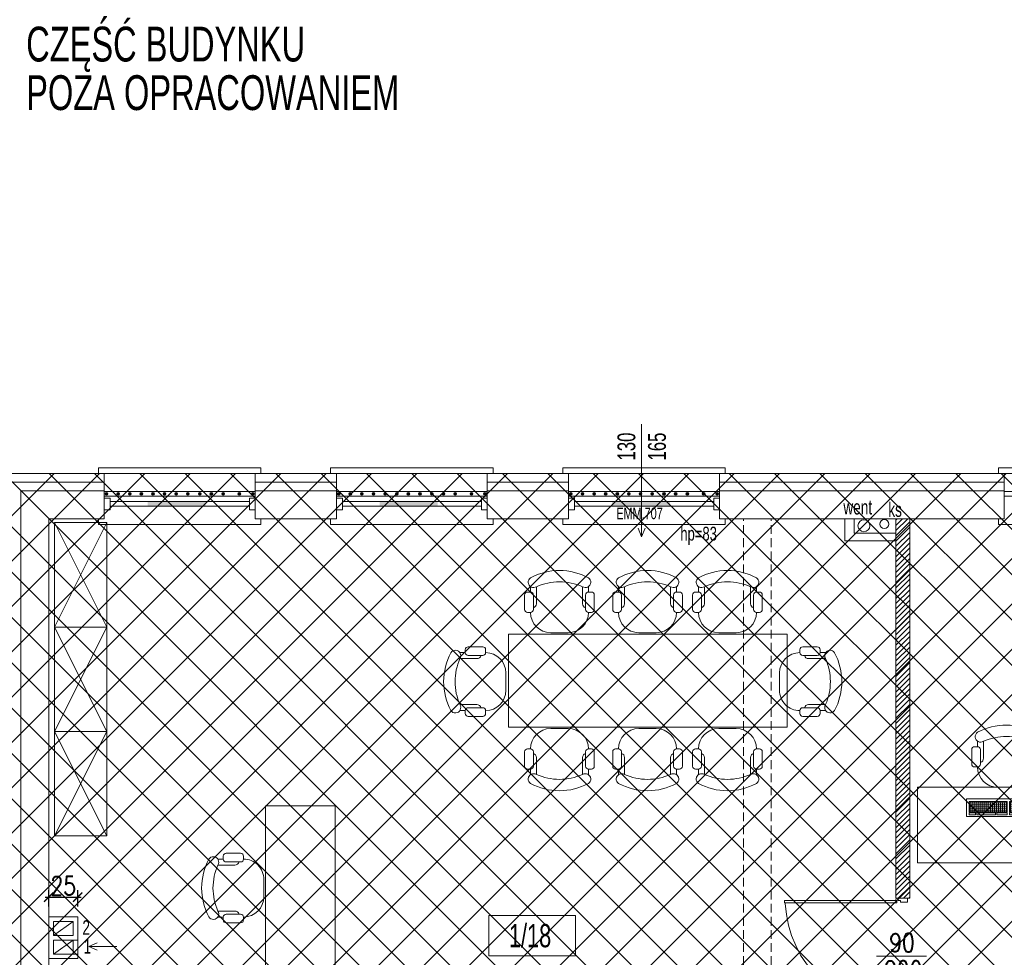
# Model space of a CAD drawing. Header units: millimetres. Extents: x 6354466 to 6508314, y -1889048 to -1342748.
# Tile 102 of 134: x 6413425 to 6421908, y -1650892 to -1642814. Entities that reach past the tile are written whole.
import ezdxf
from ezdxf.enums import TextEntityAlignment as Align

# ---------------------------------------------------------------- set-up
doc = ezdxf.new("R2010")
doc.units = ezdxf.units.MM
doc.header["$PDMODE"] = 3
doc.header["$PDSIZE"] = 10
doc.linetypes.add('HIDDEN', pattern=[0.375, 0.25, -0.125])
for name, color, linetype, lineweight in [('kominy', 162, 'Continuous', 13), ('L-1', 10, 'Continuous', 30), ('L-2', 167, 'Continuous', 13), ('L-3', 10, 'Continuous', 18), ('L-4', 92, 'Continuous', 20), ('L-5', 152, 'Continuous', 9), ('L-6', 6, 'Continuous', 5), ('L-DIM', 252, 'Continuous', 5), ('L-DRZWI', 146, 'Continuous', 13), ('L-HATCH', 252, 'Continuous', 5), ('L-hatch ociepl', 252, 'Continuous', 5), ('L-OKNA', 144, 'Continuous', 20), ('L-OPIS', 142, 'Continuous', 9), ('L-sanitarne', 142, 'Continuous', 9), ('L-TXT', 141, 'Continuous', 9), ('L-Wyburzenia', 253, 'HIDDEN', 5), ('łóżka', 230, 'Continuous', 9)]:
    doc.layers.add(name, color=color, linetype=linetype, lineweight=lineweight)
doc.styles.add('100', font='cdmsimpl.shx', dxfattribs={"width": 0.7, "height": 100, "bigfont": 'cdmbigpl.shx'})
doc.styles.add('125', font='cdmsimpl.shx', dxfattribs={"width": 0.7, "height": 125})
doc.styles.add('160', font='simplex.shx', dxfattribs={"width": 0.8, "height": 160})
doc.styles.add('200', font='cdmsimpl.shx', dxfattribs={"width": 0.7, "height": 200})
doc.styles.add('250', font='cdmsimpl.shx', dxfattribs={"width": 0.7, "height": 250})
doc.styles.add('CDM', font='cdmsimpl.shx', dxfattribs={"width": 0.8, "bigfont": 'cdmbigpl.shx'})
doc.styles.add('SIMPLEX', font='cdmsimpl.shx', dxfattribs={"width": 0.7, "bigfont": 'cdmbigpl.shx'})
doc.linetypes.add('BATTING', pattern='A,0.00254,-2.54,[134,ltypeshp.shx,S=2.54,R=0,X=-2.54,Y=0],-5.08,[134,ltypeshp.shx,S=2.54,R=180,X=2.54,Y=0],-2.54', length=10.16254)
doc.dimstyles.new('160', dxfattribs={"dimtxt": 160, "dimasz": 80, "dimexe": 60, "dimexo": 3, "dimgap": 18, "dimtad": 1, "dimdec": 0, "dimlfac": 0.1, "dimrnd": 1, "dimtxsty": '160', "dimblk": 'ARCHTICK', "dimcen": 2.5, "dimdle": 30, "dimadec": 0, "dimazin": 0, "dimtfac": 1, "dimtdec": 0, "dimtix": 1, "dimtmove": 2, "dimatfit": 0, "dimldrblk": 'NONE', "dimfxl": 0, "dimarcsym": 0})

# ---------------------------------------------------------------- blocks, each defined once
blk = doc.blocks.new('fotel')
at = {"layer": 'łóżka'}
for p, q in [((-20609.6, -168537.7), (-20609.6, -168584.7)), ((-20557.8, -168538.2), (-20557.8, -168684.7)), ((-20161.3, -168538.2), (-20161.3, -168684.7)), ((-20109.6, -168584.7), (-20109.6, -168537.7)), ((-20659.6, -168609.7), (-20659.6, -168734.7)), ((-20634.6, -168584.7), (-20609.6, -168584.7)), ((-20584.6, -168609.7), (-20584.6, -168734.7)), ((-20134.6, -168609.7), (-20134.6, -168734.7)), ((-20084.6, -168584.7), (-20109.6, -168584.7)), ((-20059.6, -168609.7), (-20059.6, -168734.7)), ((-20634.6, -168759.7), (-20609.6, -168759.7)), ((-20084.6, -168759.7), (-20109.6, -168759.7))]:
    blk.add_line(p, q, dxfattribs=at)
at = {"layer": 'łóżka', "ltscale": 0.1}
blk.add_line((-20434.6, -168934.7), (-20284.6, -168934.7), dxfattribs=at)
at = {"layer": 'łóżka'}
for centre, radius, start, end in [((-20583.3, -168499.7), 46.2, 123.34927, 303.47427), ((-20358.7, -168929.8), 531.3, 90.09687, 118.07249), ((-20360.5, -168929.8), 531.3, 61.92751, 89.90313), ((-20135.9, -168499.7), 46.2, 236.52573, 56.65073), ((-20351.8, -169022.5), 526.3, 90.85052, 113.04971), ((-20367.4, -169022.5), 526.3, 66.95029, 89.14948), ((-20634.6, -168609.7), 25, 90, 180), ((-20609.6, -168609.7), 25, 0, 90), ((-20109.6, -168609.7), 25, 90, 180), ((-20084.6, -168609.7), 25, 0, 90), ((-20595.3, -168684.6), 37.5, 286.67209, 0), ((-20123.8, -168684.6), 37.5, 180, 253.35509), ((-20634.6, -168734.7), 25, 180, 270), ((-20609.6, -168734.7), 25, 270, 0), ((-20434.6, -168759.7), 175, 180, 270), ((-20284.6, -168759.7), 175, 270, 0), ((-20109.6, -168734.7), 25, 180, 270), ((-20084.6, -168734.7), 25, 270, 0)]:
    blk.add_arc(centre, radius, start, end, dxfattribs=at)
blk = doc.blocks.new('STOLIK2')
h = blk.add_hatch()
h.set_pattern_fill('ANGLE', color=256, scale=0.25, style=0)
h.set_pattern_definition([(360, (-4499.488, 29427.6887), (-2e-16, -1.74625), [1.27, -0.47625]), (270, (-4499.488, 29427.6887), (-1.74625, 1e-16), [1.27, -0.47625])])
h.paths.add_polyline_path([(-130.91, 53.71), (-98.09, 53.71), (-98.09, 62.85), (-130.91, 62.85)])
h.paths.add_polyline_path([(-96.21, 62.85), (-89.68, 62.85), (-89.68, 53.71), (-96.21, 53.71)])
for p, q in [((-123.63, 114.71), (-123.63, 110)), ((-118.46, 114.66), (-118.46, 100.01)), ((-78.81, 114.66), (-78.81, 100.01)), ((-73.63, 110), (-73.63, 114.71)), ((-128.63, 107.5), (-128.63, 95)), ((-126.13, 110), (-123.63, 110)), ((-121.13, 107.5), (-121.13, 95)), ((-76.13, 107.5), (-76.13, 95)), ((-71.13, 110), (-73.63, 110)), ((-68.63, 107.5), (-68.63, 95)), ((-126.13, 92.5), (-123.63, 92.5)), ((-71.13, 92.5), (-73.63, 92.5)), ((-82.5, 75), (-67.5, 75)), ((-66.98, 62.06), (-69.24, 62)), ((-67.03, 63.7), (-66.98, 62.06)), ((-66.98, 62.06), (-64.73, 62.12)), ((-28.19, 39.5), (-74.53, 20.73)), ((-73.03, 17.02), (-26.69, 35.8)), ((-26.69, 35.8), (-28.19, 39.5)), ((-62.81, 16.54), (-33.69, 28.34)), ((-31.32, 33.92), (-33.69, 28.34)), ((-74.53, 20.73), (-73.03, 17.02)), ((-68.39, 18.9), (-62.81, 16.54))]:
    blk.add_line(p, q)
for points in [[(-15.34, 75), (-175.34, 75), (-175.34, 10), (-15.34, 10)], [(-133.01, 49.97), (-88.12, 49.97), (-88.12, 64.97), (-133.01, 64.97)], [(-130.91, 53.71), (-98.09, 53.71), (-98.09, 62.85), (-130.91, 62.85)], [(-96.21, 62.85), (-89.68, 62.85), (-89.68, 53.71), (-96.21, 53.71)], [(-125.34, 52.96), (-130.91, 52.96), (-130.91, 51.3), (-125.34, 51.3)], [(-124.22, 51.3), (-108.26, 51.3), (-108.26, 52.96), (-124.22, 52.96)], [(-107.14, 52.96), (-98.09, 52.96), (-98.09, 51.3), (-107.14, 51.3)], [(-96.21, 52.96), (-92.95, 52.96), (-92.95, 51.3), (-96.21, 51.3)], [(-89.68, 52.96), (-91.34, 52.96), (-91.34, 51.3), (-89.68, 51.3)], [(-66.58, 57.62), (-66.92, 57.61), (-66.9, 56.72), (-66.55, 56.73)], [(-39.83, 25.85), (-56.67, 19.03), (-55.66, 16.54), (-38.82, 23.36)]]:
    blk.add_lwpolyline(points, close=True)
blk.add_lwpolyline([(-32.82, 37.63), (-32.82, 37.63, 0.414214), (-39.33, 40.38), (-67.14, 29.12, 0.414214), (-69.9, 22.61), (-69.9, 22.61)], format="xyb", close=True)
blk.add_circle((-67, 61.24), 9.34)
for centre, radius, start, end in [((-98.54, 75.49), 53.13, 90.09687, 118.07249), ((-98.72, 75.49), 53.13, 61.92751, 89.90313), ((-121.01, 118.51), 4.62, 123.34927, 303.47427), ((-97.85, 66.23), 52.63, 90.85052, 113.04971), ((-99.41, 66.23), 52.63, 66.95029, 89.14948), ((-76.26, 118.51), 4.62, 236.52573, 56.65073), ((-126.13, 107.5), 2.5, 90, 180), ((-123.63, 107.5), 2.5, 0, 90), ((-73.63, 107.5), 2.5, 90, 180), ((-71.13, 107.5), 2.5, 0, 90), ((-126.13, 95), 2.5, 180, 270), ((-123.63, 95), 2.5, 270, 0), ((-122.21, 100.01), 3.75, 286.67209, 0), ((-75.06, 100.01), 3.75, 180, 253.35509), ((-73.63, 95), 2.5, 180, 270), ((-71.13, 95), 2.5, 270, 0), ((-106.13, 92.5), 17.5, 180, 270), ((-91.13, 92.5), 17.5, 270, 0)]:
    blk.add_arc(centre, radius, start, end)
at = {"extrusion": (0, 0, -1)}
blk.add_ellipse((-66.95, 60.65), major_axis=(-0.08, 3.05), ratio=0.834162, dxfattribs=at)
for points, knots in [([(-66.9, 56.72), (-67.66, 55.94), (-69.06, 54.51), (-71.62, 56.7), (-72.55, 54.4), (-73.6, 54.95), (-74.15, 55.24)], [0, 0, 0, 0, 2.841116, 5.231607, 6.614689, 8.161976, 8.161976, 8.161976, 8.161976]), ([(-66.56, 56.73), (-66.88, 56.4), (-67.03, 56.25), (-67.49, 55.8), (-67.81, 55.53), (-68.44, 55.18), (-68.73, 55.08), (-69.2, 55.06), (-69.36, 55.07), (-69.68, 55.15), (-69.83, 55.2), (-70.27, 55.37), (-70.55, 55.51), (-70.97, 55.68), (-71.14, 55.72), (-71.35, 55.74), (-71.42, 55.73), (-71.54, 55.7), (-71.58, 55.67), (-71.72, 55.56), (-71.82, 55.44), (-72.02, 55.17), (-72.13, 55.02), (-72.33, 54.8), (-72.42, 54.73), (-72.62, 54.62), (-72.74, 54.58), (-72.96, 54.56), (-73.07, 54.56), (-73.36, 54.61), (-73.54, 54.68), (-73.72, 54.76)], [0, 0, 0, 0, 0.557194, 0.557194, 1.671582, 1.671582, 2.519282, 2.519282, 2.939271, 2.939271, 3.35926, 3.35926, 4.143879, 4.143879, 4.704066, 4.704066, 5.061527, 5.061527, 5.357017, 5.357017, 5.838332, 5.838332, 6.319648, 6.319648, 6.605434, 6.605434, 6.891219, 6.891219, 7.177005, 7.177005, 7.662218, 7.662218, 7.662218, 7.662218])]:
    blk.add_open_spline(points, degree=3, knots=knots)
blk = doc.blocks.new('opis pom')
at = {"color": 0}
blk.add_lwpolyline([(252896.7, -40976.9), (253643.9, -40976.9), (253643.9, -41326.9), (252896.7, -41326.9)], close=True, dxfattribs=at)
at = {"layer": 'L-4', "lineweight": 30, "style": '250', "width": 0.7}
blk.add_attdef('2', text='', height=250, dxfattribs=at).set_placement((253252.2, -41151.9), align=Align.MIDDLE_CENTER)
blk = doc.blocks.new('*U92')
for p, q in [((-5, 0), (-5, -5)), ((5, -5), (5, 0)), ((-5, -5), (5, -5)), ((-2, -5), (-2, -125)), ((2, -5), (2, -125)), ((-5, -130), (-5, -125)), ((-5, -125), (5, -125)), ((5, -125), (5, -130))]:
    blk.add_line(p, q)
blk = doc.blocks.new('*U232')
for p, q in [((500, 203), (500, -227.5)), ((35, 40), (0, 40)), ((35, -20), (35, 40)), ((965, -20), (965, 40)), ((965, 40), (1000, 40)), ((1000, 40), (1000, -40)), ((0, -40), (20, -40)), ((20, -40), (20, -20)), ((20, -20), (35, -20)), ((20, -50), (20, -60)), ((20, -50), (40, -50)), ((20, -1020), (20, -50)), ((40, -50), (40, -1020)), ((980, -20), (965, -20)), ((980, -40), (980, -20)), ((1000, -40), (980, -40)), ((40, -1020), (20, -1020))]:
    blk.add_line(p, q)
for points in [[(0, 40), (0, -40)], [(20, -50), (20, -1020)]]:
    blk.add_lwpolyline(points)
blk.add_circle((10, -50), 10)
blk.add_arc((-1.9, -39.2), 974.1, 272.72584, 359.95417)
at = {"style": '160', "width": 0.8}
blk.add_attdef('SZER', text='', height=160, rotation=90, dxfattribs=at).set_placement((510.9, -6.1), align=Align.BOTTOM_CENTER)
blk.add_attdef('WYS', text='', height=160, rotation=90, dxfattribs=at).set_placement((541, 3.2), align=Align.TOP_CENTER)
at = {"style": 'CDM', "width": 0.8, "flags": 1}
blk.add_attdef('POZIOM', (891.4, 99.6), '', height=125, dxfattribs=at)
blk = doc.blocks.new('_ArchTick')
at = {"color": 0, "linetype": 'ByBlock', "const_width": 0.15}
blk.add_lwpolyline([(-0.5, -0.5), (0.5, 0.5)], dxfattribs=at)
blk = doc.blocks.new('*D233')
at = {"layer": 'Defpoints', "color": 0, "ltscale": 10, "transparency": 16777216}
for p in [(6413925.3, -1650374.1), (6413675.3, -1650543.5), (6413925.3, -1650543.5)]:
    blk.add_point(p, dxfattribs=at)
at = {"layer": 'L-DIM', "color": 0, "lineweight": -2, "ltscale": 10, "transparency": 16777216}
for p, q in [((6413675.3, -1650454.1), (6413675.3, -1650314.1)), ((6413925.3, -1650454.1), (6413925.3, -1650314.1)), ((6413645.3, -1650374.1), (6413955.3, -1650374.1))]:
    blk.add_line(p, q, dxfattribs=at)
at = {"layer": 'L-DIM', "color": 0, "lineweight": -2, "ltscale": 10, "transparency": 16777216, "xscale": 80, "yscale": 80, "zscale": 80, "rotation": 180}
blk.add_blockref('_ArchTick', (6413675.3, -1650374.1), dxfattribs=at)
at = {"layer": 'L-DIM', "color": 0, "lineweight": -2, "ltscale": 10, "transparency": 16777216, "xscale": 80, "yscale": 80, "zscale": 80}
blk.add_blockref('_ArchTick', (6413925.3, -1650374.1), dxfattribs=at)
at = {"layer": 'L-DIM', "color": 0, "lineweight": 13, "ltscale": 10, "transparency": 16777216, "insert": (6413800.3, -1650276.1), "char_height": 160, "attachment_point": 5, "style": '160'}
blk.add_mtext('25', dxfattribs=at)
blk = doc.blocks.new('_None')

msp = doc.modelspace()

# ---------------------------------------------------------------- hatches: boundary and pattern name
at = {"layer": 'L-HATCH', "ltscale": 10, "transparency": 33554687}
h = msp.add_hatch(dxfattribs=at)
h.set_pattern_fill('ANSI37', color=252, scale=87)
h.set_pattern_definition([(45, (-48871.55, 200010.94), (-195.320571, 195.320571), []), (135, (-48871.55, 200010.94), (-195.320571, -195.320571), [])])
h.paths.add_polyline_path([(6428375.3, -1646723.4), (6413285.3, -1646723.4), (6413285.3, -1660832.4), (6428375.3, -1660832.4)])
at = {"layer": 'L-HATCH', "lineweight": 13, "ltscale": 8}
h = msp.add_hatch(dxfattribs=at)
h.set_pattern_fill('ANSI31', color=8, scale=10)
h.set_pattern_definition([(45, (-19120485.937, 4826745.648), (-22.450640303, 22.450640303), [])])
h.paths.add_polyline_path([(6420973.7, -1647113.4), (6420973.7, -1647237), (6420973.7, -1647303.9), (6420973.7, -1650382.7), (6421000.6, -1650382.7), (6421093.7, -1650382.7), (6421093.7, -1647113.4)])
at = {"layer": 'L-sanitarne', "lineweight": 13}
h = msp.add_hatch(color=256, dxfattribs=at)
h.paths.add_polyline_path([(6415027.2, -1647002.8), (6415027.2, -1646970.1), (6414757.2, -1646970.1), (6414757.2, -1647002.8)])
h.paths.add_polyline_path([(6414757.2, -1647002.8), (6414757.2, -1646970.1), (6414528.1, -1646970.1), (6414528.1, -1647002.8)])
h = msp.add_hatch(color=256, dxfattribs=at)
h.paths.add_polyline_path([(6417027.2, -1647002.8), (6417027.2, -1646970.1), (6416757.2, -1646970.1), (6416757.2, -1647002.8)])
h.paths.add_polyline_path([(6416757.2, -1647002.8), (6416757.2, -1646970.1), (6416528.1, -1646970.1), (6416528.1, -1647002.8)])
h = msp.add_hatch(color=256, dxfattribs=at)
h.paths.add_polyline_path([(6419027.2, -1647002.8), (6419027.2, -1646970.1), (6418757.2, -1646970.1), (6418757.2, -1647002.8)])
h.paths.add_polyline_path([(6418757.2, -1647002.8), (6418757.2, -1646970.1), (6418528.1, -1646970.1), (6418528.1, -1647002.8)])

# ---------------------------------------------------------------- linework, layer by layer
at = {"layer": 'kominy', "lineweight": 13}
for p, q in [((6413715.3, -1650703.5), (6413885.3, -1650583.5)), ((6413715.3, -1650863.5), (6413885.3, -1650743.5))]:
    msp.add_line(p, q, dxfattribs=at)
at = {"layer": 'kominy', "lineweight": 13, "ltscale": 8}
msp.add_lwpolyline([(6413675.3, -1650543.5), (6413925.3, -1650543.5), (6413925.3, -1650903.5), (6413675.3, -1650903.5)], close=True, dxfattribs=at)
at = {"layer": 'kominy', "lineweight": 13}
for points in [[(6413715.3, -1650703.5), (6413885.3, -1650703.5), (6413885.3, -1650583.5), (6413715.3, -1650583.5)], [(6413715.3, -1650863.5), (6413885.3, -1650863.5), (6413885.3, -1650743.5), (6413715.3, -1650743.5)]]:
    msp.add_lwpolyline(points, close=True, dxfattribs=at)
at = {"layer": 'L-2', "ltscale": 8}
msp.add_line((6413435.3, -1653963.4), (6413435.3, -1646873.4), dxfattribs=at)
at = {"layer": 'L-2', "lineweight": 13, "ltscale": 8}
for p, q in [((6414153.8, -1646873.4), (6413435.3, -1646873.4)), ((6418153.8, -1646873.4), (6417453.8, -1646873.4)), ((6419901, -1646873.4), (6419453.8, -1646873.4)), ((6413675.3, -1653723.4), (6413675.3, -1647113.4)), ((6415860.7, -1647113.4), (6415453.8, -1647113.4)), ((6419453.8, -1647113.4), (6421907.4, -1647113.4)), ((6419453.8, -1647113.4), (6421907.4, -1647113.4))]:
    msp.add_line(p, q, dxfattribs=at)
at = {"layer": 'L-2', "lineweight": 13}
for p, q in [((6414153.8, -1647113.4), (6414153.8, -1646873.4)), ((6415453.8, -1647113.4), (6415453.8, -1646873.4)), ((6416153.8, -1647113.4), (6416153.8, -1646873.4)), ((6417453.8, -1647113.4), (6417453.8, -1646873.4)), ((6418153.8, -1647113.4), (6418153.8, -1646873.4)), ((6419453.8, -1647113.4), (6419453.8, -1646873.4)), ((6419901, -1646873.4), (6419901, -1646873.4)), ((6421907.4, -1647113.4), (6421907.4, -1646873.4))]:
    msp.add_line(p, q, dxfattribs=at)
at = {"layer": 'L-2', "lineweight": 13, "ltscale": 8}
for points in [[(6416153.8, -1646873.4), (6415453.8, -1646873.4)], [(6419901, -1646873.4), (6421907.4, -1646873.4)], [(6420741, -1646873.4), (6421907.4, -1646873.4)], [(6420741, -1646873.4), (6421907.4, -1646873.4)], [(6414153.8, -1647113.4), (6413675.3, -1647113.4)], [(6415860.7, -1647113.4), (6415453.8, -1647113.4)], [(6416153.8, -1647113.4), (6415715.3, -1647113.4)], [(6418153.8, -1647113), (6417453.8, -1647112.9)], [(6418153.8, -1647113), (6417675.4, -1647113)]]:
    msp.add_lwpolyline(points, dxfattribs=at)
at = {"layer": 'L-4', "lineweight": 13, "ltscale": 10}
for p, q in [((6420535.3, -1647113.4), (6420535.3, -1647303.9)), ((6420615.3, -1647113.4), (6420615.3, -1647237)), ((6420973.7, -1647303.9), (6420973.7, -1647113.4)), ((6421093.7, -1650382.7), (6421093.7, -1647113.4)), ((6420615.3, -1647237), (6420973.7, -1647237)), ((6420535.3, -1647303.9), (6420973.7, -1647303.9)), ((6420973.7, -1650382.7), (6420973.7, -1647303.9)), ((6421093.7, -1650382.7), (6420973.7, -1650382.7)), ((6414021, -1650799.2), (6414092.1, -1650767.8)), ((6414021, -1650799.2), (6414262.4, -1650799.2)), ((6414021, -1650799.2), (6414092.1, -1650830.6))]:
    msp.add_line(p, q, dxfattribs=at)
at = {"layer": 'L-5', "lineweight": 13, "ltscale": 5}
for p, q in [((6415503.8, -1646673.4), (6414103.8, -1646673.4)), ((6414103.8, -1646673.4), (6414103.8, -1646723.4)), ((6415503.8, -1646723.4), (6415503.8, -1646673.4)), ((6417503.8, -1646673.4), (6416103.8, -1646673.4)), ((6416103.8, -1646673.4), (6416103.8, -1646723.4)), ((6417503.8, -1646723.4), (6417503.8, -1646673.4)), ((6419503.8, -1646673.4), (6418103.8, -1646673.4)), ((6418103.8, -1646673.4), (6418103.8, -1646723.4)), ((6419503.8, -1646723.4), (6419503.8, -1646673.4)), ((6423257.4, -1646673.4), (6421857.4, -1646673.4)), ((6421857.4, -1646673.4), (6421857.4, -1646723.4)), ((6420741, -1646723.4), (6413285.3, -1646723.4)), ((6428365.3, -1646723.4), (6420741, -1646723.4)), ((6414103.8, -1647163.4), (6414103.8, -1647113.4)), ((6415503.8, -1647163.4), (6415503.8, -1647113.4)), ((6416103.8, -1647163.4), (6416103.8, -1647113.4)), ((6417503.8, -1647163.4), (6417503.8, -1647113.4)), ((6418103.8, -1647163.4), (6418103.8, -1647113.4)), ((6419503.8, -1647163.4), (6419503.8, -1647113.4)), ((6421857.4, -1647163.4), (6421857.4, -1647113.4)), ((6415503.8, -1647163.4), (6414103.8, -1647163.4)), ((6417503.8, -1647163.4), (6416103.8, -1647163.4)), ((6419503.8, -1647163.4), (6418103.8, -1647163.4)), ((6423257.4, -1647163.4), (6421857.4, -1647163.4))]:
    msp.add_line(p, q, dxfattribs=at)
at = {"layer": 'L-5', "lineweight": 13, "ltscale": 8}
for p, q in [((6414153.8, -1646873.4), (6414153.8, -1646723.9)), ((6415453.8, -1646873.4), (6415453.8, -1646723.9)), ((6416153.8, -1646873.4), (6416153.8, -1646723.9)), ((6417453.8, -1646873.4), (6417453.8, -1646723.9)), ((6418153.8, -1646873.4), (6418153.8, -1646723.9)), ((6419453.8, -1646873.4), (6419453.8, -1646723.9)), ((6421907.4, -1646873.4), (6421907.4, -1646723.9))]:
    msp.add_line(p, q, dxfattribs=at)
at = {"layer": 'L-5', "lineweight": 13, "ltscale": 10}
for points in [[(6415453.8, -1646878.4), (6414153.8, -1646878.4), (6414153.8, -1646918.4), (6415453.8, -1646918.4)], [(6417453.8, -1646878.4), (6416153.8, -1646878.4), (6416153.8, -1646918.4), (6417453.8, -1646918.4)], [(6419453.8, -1646878.4), (6418153.8, -1646878.4), (6418153.8, -1646918.4), (6419453.8, -1646918.4)], [(6423207.4, -1646878.4), (6421907.4, -1646878.4), (6421907.4, -1646918.4), (6423207.4, -1646918.4)]]:
    msp.add_lwpolyline(points, close=True, dxfattribs=at)
for centre, radius in [((6414173.8, -1646898.4), 12), ((6414173.8, -1646898.4), 11), ((6414173.8, -1646898.4), 10), ((6414173.8, -1646898.4), 9), ((6414173.8, -1646898.4), 8), ((6414173.8, -1646898.4), 7), ((6414173.8, -1646898.4), 6), ((6414173.8, -1646898.4), 5), ((6414173.8, -1646898.4), 4), ((6414173.8, -1646898.4), 3), ((6414173.8, -1646898.4), 3), ((6414173.8, -1646898.4), 2), ((6414173.8, -1646898.4), 1), ((6414273.8, -1646898.4), 12), ((6414273.8, -1646898.4), 11), ((6414273.8, -1646898.4), 10), ((6414273.8, -1646898.4), 9), ((6414273.8, -1646898.4), 8), ((6414273.8, -1646898.4), 7), ((6414273.8, -1646898.4), 6), ((6414273.8, -1646898.4), 5), ((6414273.8, -1646898.4), 4), ((6414273.8, -1646898.4), 3), ((6414273.8, -1646898.4), 3), ((6414273.8, -1646898.4), 2), ((6414273.8, -1646898.4), 1), ((6414373.8, -1646898.4), 12), ((6414373.8, -1646898.4), 11), ((6414373.8, -1646898.4), 10), ((6414373.8, -1646898.4), 9), ((6414373.8, -1646898.4), 8), ((6414373.8, -1646898.4), 7), ((6414373.8, -1646898.4), 6), ((6414373.8, -1646898.4), 5), ((6414373.8, -1646898.4), 4), ((6414373.8, -1646898.4), 3), ((6414373.8, -1646898.4), 3), ((6414373.8, -1646898.4), 2), ((6414373.8, -1646898.4), 1), ((6414473.8, -1646898.4), 12), ((6414473.8, -1646898.4), 11), ((6414473.8, -1646898.4), 10), ((6414473.8, -1646898.4), 9), ((6414473.8, -1646898.4), 8), ((6414473.8, -1646898.4), 7), ((6414473.8, -1646898.4), 6), ((6414473.8, -1646898.4), 5), ((6414473.8, -1646898.4), 4), ((6414473.8, -1646898.4), 3), ((6414473.8, -1646898.4), 3), ((6414473.8, -1646898.4), 2), ((6414473.8, -1646898.4), 1), ((6414573.8, -1646898.4), 12), ((6414573.8, -1646898.4), 11), ((6414573.8, -1646898.4), 10), ((6414573.8, -1646898.4), 9), ((6414573.8, -1646898.4), 8), ((6414573.8, -1646898.4), 7), ((6414573.8, -1646898.4), 6), ((6414573.8, -1646898.4), 5), ((6414573.8, -1646898.4), 4), ((6414573.8, -1646898.4), 3), ((6414573.8, -1646898.4), 3), ((6414573.8, -1646898.4), 2), ((6414573.8, -1646898.4), 1), ((6414673.8, -1646898.4), 12), ((6414673.8, -1646898.4), 11), ((6414673.8, -1646898.4), 10), ((6414673.8, -1646898.4), 9), ((6414673.8, -1646898.4), 8), ((6414673.8, -1646898.4), 7), ((6414673.8, -1646898.4), 6), ((6414673.8, -1646898.4), 5), ((6414673.8, -1646898.4), 4), ((6414673.8, -1646898.4), 3), ((6414673.8, -1646898.4), 3), ((6414673.8, -1646898.4), 2), ((6414673.8, -1646898.4), 1), ((6414773.8, -1646898.4), 12), ((6414773.8, -1646898.4), 11), ((6414773.8, -1646898.4), 10), ((6414773.8, -1646898.4), 9), ((6414773.8, -1646898.4), 8), ((6414773.8, -1646898.4), 7), ((6414773.8, -1646898.4), 6), ((6414773.8, -1646898.4), 5), ((6414773.8, -1646898.4), 4), ((6414773.8, -1646898.4), 3), ((6414773.8, -1646898.4), 3), ((6414773.8, -1646898.4), 2), ((6414773.8, -1646898.4), 1), ((6414873.8, -1646898.4), 12), ((6414873.8, -1646898.4), 11), ((6414873.8, -1646898.4), 10), ((6414873.8, -1646898.4), 9), ((6414873.8, -1646898.4), 8), ((6414873.8, -1646898.4), 7), ((6414873.8, -1646898.4), 6), ((6414873.8, -1646898.4), 5), ((6414873.8, -1646898.4), 4), ((6414873.8, -1646898.4), 3), ((6414873.8, -1646898.4), 3), ((6414873.8, -1646898.4), 2), ((6414873.8, -1646898.4), 1), ((6414976.7, -1646898.4), 12), ((6414976.7, -1646898.4), 11), ((6414976.7, -1646898.4), 10), ((6414976.7, -1646898.4), 9), ((6414976.7, -1646898.4), 8), ((6414976.7, -1646898.4), 7), ((6414976.7, -1646898.4), 6), ((6414976.7, -1646898.4), 5), ((6414976.7, -1646898.4), 4), ((6414976.7, -1646898.4), 3), ((6414976.7, -1646898.4), 3), ((6414976.7, -1646898.4), 2), ((6414976.7, -1646898.4), 1), ((6415076.7, -1646898.4), 12), ((6415076.7, -1646898.4), 11), ((6415076.7, -1646898.4), 10), ((6415076.7, -1646898.4), 9), ((6415076.7, -1646898.4), 8), ((6415076.7, -1646898.4), 7), ((6415076.7, -1646898.4), 6), ((6415076.7, -1646898.4), 5), ((6415076.7, -1646898.4), 4), ((6415076.7, -1646898.4), 3), ((6415076.7, -1646898.4), 3), ((6415076.7, -1646898.4), 2), ((6415076.7, -1646898.4), 1), ((6415177.7, -1646898.4), 12), ((6415177.7, -1646898.4), 11), ((6415177.7, -1646898.4), 10), ((6415177.7, -1646898.4), 9), ((6415177.7, -1646898.4), 8), ((6415177.7, -1646898.4), 7), ((6415177.7, -1646898.4), 6), ((6415177.7, -1646898.4), 5), ((6415177.7, -1646898.4), 4), ((6415177.7, -1646898.4), 3), ((6415177.7, -1646898.4), 3), ((6415177.7, -1646898.4), 2), ((6415177.7, -1646898.4), 1), ((6415317.6, -1646898.4), 12), ((6415317.6, -1646898.4), 11), ((6415317.6, -1646898.4), 10), ((6415317.6, -1646898.4), 9), ((6415317.6, -1646898.4), 8), ((6415317.6, -1646898.4), 7), ((6415317.6, -1646898.4), 6), ((6415317.6, -1646898.4), 5), ((6415317.6, -1646898.4), 4), ((6415317.6, -1646898.4), 3), ((6415317.6, -1646898.4), 3), ((6415317.6, -1646898.4), 2), ((6415317.6, -1646898.4), 1), ((6415433.8, -1646898.4), 12), ((6415433.8, -1646898.4), 11), ((6415433.8, -1646898.4), 10), ((6415433.8, -1646898.4), 9), ((6415433.8, -1646898.4), 8), ((6415433.8, -1646898.4), 7), ((6415433.8, -1646898.4), 6), ((6415433.8, -1646898.4), 5), ((6415433.8, -1646898.4), 4), ((6415433.8, -1646898.4), 3), ((6415433.8, -1646898.4), 3), ((6415433.8, -1646898.4), 2), ((6415433.8, -1646898.4), 1), ((6416173.8, -1646898.4), 12), ((6416173.8, -1646898.4), 11), ((6416173.8, -1646898.4), 10), ((6416173.8, -1646898.4), 9), ((6416173.8, -1646898.4), 8), ((6416173.8, -1646898.4), 7), ((6416173.8, -1646898.4), 6), ((6416173.8, -1646898.4), 5), ((6416173.8, -1646898.4), 4), ((6416173.8, -1646898.4), 3), ((6416173.8, -1646898.4), 3), ((6416173.8, -1646898.4), 2), ((6416173.8, -1646898.4), 1), ((6416273.8, -1646898.4), 12), ((6416273.8, -1646898.4), 11), ((6416273.8, -1646898.4), 10), ((6416273.8, -1646898.4), 9), ((6416273.8, -1646898.4), 8), ((6416273.8, -1646898.4), 7), ((6416273.8, -1646898.4), 6), ((6416273.8, -1646898.4), 5), ((6416273.8, -1646898.4), 4), ((6416273.8, -1646898.4), 3), ((6416273.8, -1646898.4), 3), ((6416273.8, -1646898.4), 2), ((6416273.8, -1646898.4), 1), ((6416373.8, -1646898.4), 12), ((6416373.8, -1646898.4), 11), ((6416373.8, -1646898.4), 10), ((6416373.8, -1646898.4), 9), ((6416373.8, -1646898.4), 8), ((6416373.8, -1646898.4), 7), ((6416373.8, -1646898.4), 6), ((6416373.8, -1646898.4), 5), ((6416373.8, -1646898.4), 4), ((6416373.8, -1646898.4), 3), ((6416373.8, -1646898.4), 3), ((6416373.8, -1646898.4), 2), ((6416373.8, -1646898.4), 1), ((6416473.8, -1646898.4), 12), ((6416473.8, -1646898.4), 11), ((6416473.8, -1646898.4), 10), ((6416473.8, -1646898.4), 9), ((6416473.8, -1646898.4), 8), ((6416473.8, -1646898.4), 7), ((6416473.8, -1646898.4), 6), ((6416473.8, -1646898.4), 5), ((6416473.8, -1646898.4), 4), ((6416473.8, -1646898.4), 3), ((6416473.8, -1646898.4), 3), ((6416473.8, -1646898.4), 2), ((6416473.8, -1646898.4), 1), ((6416573.8, -1646898.4), 12), ((6416573.8, -1646898.4), 11), ((6416573.8, -1646898.4), 10), ((6416573.8, -1646898.4), 9), ((6416573.8, -1646898.4), 8), ((6416573.8, -1646898.4), 7), ((6416573.8, -1646898.4), 6), ((6416573.8, -1646898.4), 5), ((6416573.8, -1646898.4), 4), ((6416573.8, -1646898.4), 3), ((6416573.8, -1646898.4), 3), ((6416573.8, -1646898.4), 2), ((6416573.8, -1646898.4), 1), ((6416673.8, -1646898.4), 12), ((6416673.8, -1646898.4), 11), ((6416673.8, -1646898.4), 10), ((6416673.8, -1646898.4), 9), ((6416673.8, -1646898.4), 8), ((6416673.8, -1646898.4), 7), ((6416673.8, -1646898.4), 6), ((6416673.8, -1646898.4), 5), ((6416673.8, -1646898.4), 4), ((6416673.8, -1646898.4), 3), ((6416673.8, -1646898.4), 3), ((6416673.8, -1646898.4), 2), ((6416673.8, -1646898.4), 1), ((6416773.8, -1646898.4), 12), ((6416773.8, -1646898.4), 11), ((6416773.8, -1646898.4), 10), ((6416773.8, -1646898.4), 9), ((6416773.8, -1646898.4), 8), ((6416773.8, -1646898.4), 7), ((6416773.8, -1646898.4), 6), ((6416773.8, -1646898.4), 5), ((6416773.8, -1646898.4), 4), ((6416773.8, -1646898.4), 3), ((6416773.8, -1646898.4), 3), ((6416773.8, -1646898.4), 2), ((6416773.8, -1646898.4), 1), ((6416873.8, -1646898.4), 12), ((6416873.8, -1646898.4), 11), ((6416873.8, -1646898.4), 10), ((6416873.8, -1646898.4), 9), ((6416873.8, -1646898.4), 8), ((6416873.8, -1646898.4), 7), ((6416873.8, -1646898.4), 6), ((6416873.8, -1646898.4), 5), ((6416873.8, -1646898.4), 4), ((6416873.8, -1646898.4), 3), ((6416873.8, -1646898.4), 3), ((6416873.8, -1646898.4), 2), ((6416873.8, -1646898.4), 1), ((6416976.7, -1646898.4), 12), ((6416976.7, -1646898.4), 11), ((6416976.7, -1646898.4), 10), ((6416976.7, -1646898.4), 9), ((6416976.7, -1646898.4), 8), ((6416976.7, -1646898.4), 7), ((6416976.7, -1646898.4), 6), ((6416976.7, -1646898.4), 5), ((6416976.7, -1646898.4), 4), ((6416976.7, -1646898.4), 3), ((6416976.7, -1646898.4), 3), ((6416976.7, -1646898.4), 2), ((6416976.7, -1646898.4), 1), ((6417076.7, -1646898.4), 12), ((6417076.7, -1646898.4), 11), ((6417076.7, -1646898.4), 10), ((6417076.7, -1646898.4), 9), ((6417076.7, -1646898.4), 8), ((6417076.7, -1646898.4), 7), ((6417076.7, -1646898.4), 6), ((6417076.7, -1646898.4), 5), ((6417076.7, -1646898.4), 4), ((6417076.7, -1646898.4), 3), ((6417076.7, -1646898.4), 3), ((6417076.7, -1646898.4), 2), ((6417076.7, -1646898.4), 1), ((6417177.7, -1646898.4), 12), ((6417177.7, -1646898.4), 11), ((6417177.7, -1646898.4), 10), ((6417177.7, -1646898.4), 9), ((6417177.7, -1646898.4), 8), ((6417177.7, -1646898.4), 7), ((6417177.7, -1646898.4), 6), ((6417177.7, -1646898.4), 5), ((6417177.7, -1646898.4), 4), ((6417177.7, -1646898.4), 3), ((6417177.7, -1646898.4), 3), ((6417177.7, -1646898.4), 2), ((6417177.7, -1646898.4), 1), ((6417317.6, -1646898.4), 12), ((6417317.6, -1646898.4), 11), ((6417317.6, -1646898.4), 10), ((6417317.6, -1646898.4), 9), ((6417317.6, -1646898.4), 8), ((6417317.6, -1646898.4), 7), ((6417317.6, -1646898.4), 6), ((6417317.6, -1646898.4), 5), ((6417317.6, -1646898.4), 4), ((6417317.6, -1646898.4), 3), ((6417317.6, -1646898.4), 3), ((6417317.6, -1646898.4), 2), ((6417317.6, -1646898.4), 1), ((6417433.8, -1646898.4), 12), ((6417433.8, -1646898.4), 11), ((6417433.8, -1646898.4), 10), ((6417433.8, -1646898.4), 9), ((6417433.8, -1646898.4), 8), ((6417433.8, -1646898.4), 7), ((6417433.8, -1646898.4), 6), ((6417433.8, -1646898.4), 5), ((6417433.8, -1646898.4), 4), ((6417433.8, -1646898.4), 3), ((6417433.8, -1646898.4), 3), ((6417433.8, -1646898.4), 2), ((6417433.8, -1646898.4), 1), ((6418173.8, -1646898.4), 12), ((6418173.8, -1646898.4), 11), ((6418173.8, -1646898.4), 10), ((6418173.8, -1646898.4), 9), ((6418173.8, -1646898.4), 8), ((6418173.8, -1646898.4), 7), ((6418173.8, -1646898.4), 6), ((6418173.8, -1646898.4), 5), ((6418173.8, -1646898.4), 4), ((6418173.8, -1646898.4), 3), ((6418173.8, -1646898.4), 3), ((6418173.8, -1646898.4), 2), ((6418173.8, -1646898.4), 1), ((6418273.8, -1646898.4), 12), ((6418273.8, -1646898.4), 11), ((6418273.8, -1646898.4), 10), ((6418273.8, -1646898.4), 9), ((6418273.8, -1646898.4), 8), ((6418273.8, -1646898.4), 7), ((6418273.8, -1646898.4), 6), ((6418273.8, -1646898.4), 5), ((6418273.8, -1646898.4), 4), ((6418273.8, -1646898.4), 3), ((6418273.8, -1646898.4), 3), ((6418273.8, -1646898.4), 2), ((6418273.8, -1646898.4), 1), ((6418373.8, -1646898.4), 12), ((6418373.8, -1646898.4), 11), ((6418373.8, -1646898.4), 10), ((6418373.8, -1646898.4), 9), ((6418373.8, -1646898.4), 8), ((6418373.8, -1646898.4), 7), ((6418373.8, -1646898.4), 6), ((6418373.8, -1646898.4), 5), ((6418373.8, -1646898.4), 4), ((6418373.8, -1646898.4), 3), ((6418373.8, -1646898.4), 3), ((6418373.8, -1646898.4), 2), ((6418373.8, -1646898.4), 1), ((6418473.8, -1646898.4), 12), ((6418473.8, -1646898.4), 11), ((6418473.8, -1646898.4), 10), ((6418473.8, -1646898.4), 9), ((6418473.8, -1646898.4), 8), ((6418473.8, -1646898.4), 7), ((6418473.8, -1646898.4), 6), ((6418473.8, -1646898.4), 5), ((6418473.8, -1646898.4), 4), ((6418473.8, -1646898.4), 3), ((6418473.8, -1646898.4), 3), ((6418473.8, -1646898.4), 2), ((6418473.8, -1646898.4), 1), ((6418573.8, -1646898.4), 12), ((6418573.8, -1646898.4), 11), ((6418573.8, -1646898.4), 10), ((6418573.8, -1646898.4), 9), ((6418573.8, -1646898.4), 8), ((6418573.8, -1646898.4), 7), ((6418573.8, -1646898.4), 6), ((6418573.8, -1646898.4), 5), ((6418573.8, -1646898.4), 4), ((6418573.8, -1646898.4), 3), ((6418573.8, -1646898.4), 3), ((6418573.8, -1646898.4), 2), ((6418573.8, -1646898.4), 1), ((6418673.8, -1646898.4), 12), ((6418673.8, -1646898.4), 11), ((6418673.8, -1646898.4), 10), ((6418673.8, -1646898.4), 9), ((6418673.8, -1646898.4), 8), ((6418673.8, -1646898.4), 7), ((6418673.8, -1646898.4), 6), ((6418673.8, -1646898.4), 5), ((6418673.8, -1646898.4), 4), ((6418673.8, -1646898.4), 3), ((6418673.8, -1646898.4), 3), ((6418673.8, -1646898.4), 2), ((6418673.8, -1646898.4), 1), ((6418773.8, -1646898.4), 12), ((6418773.8, -1646898.4), 11), ((6418773.8, -1646898.4), 10), ((6418773.8, -1646898.4), 9), ((6418773.8, -1646898.4), 8), ((6418773.8, -1646898.4), 7), ((6418773.8, -1646898.4), 6), ((6418773.8, -1646898.4), 5), ((6418773.8, -1646898.4), 4), ((6418773.8, -1646898.4), 3), ((6418773.8, -1646898.4), 3), ((6418773.8, -1646898.4), 2), ((6418773.8, -1646898.4), 1), ((6418873.8, -1646898.4), 12), ((6418873.8, -1646898.4), 11), ((6418873.8, -1646898.4), 10), ((6418873.8, -1646898.4), 9), ((6418873.8, -1646898.4), 8), ((6418873.8, -1646898.4), 7), ((6418873.8, -1646898.4), 6), ((6418873.8, -1646898.4), 5), ((6418873.8, -1646898.4), 4), ((6418873.8, -1646898.4), 3), ((6418873.8, -1646898.4), 3), ((6418873.8, -1646898.4), 2), ((6418873.8, -1646898.4), 1), ((6418976.7, -1646898.4), 12), ((6418976.7, -1646898.4), 11), ((6418976.7, -1646898.4), 10), ((6418976.7, -1646898.4), 9), ((6418976.7, -1646898.4), 8), ((6418976.7, -1646898.4), 7), ((6418976.7, -1646898.4), 6), ((6418976.7, -1646898.4), 5), ((6418976.7, -1646898.4), 4), ((6418976.7, -1646898.4), 3), ((6418976.7, -1646898.4), 3), ((6418976.7, -1646898.4), 2), ((6418976.7, -1646898.4), 1), ((6419076.7, -1646898.4), 12), ((6419076.7, -1646898.4), 11), ((6419076.7, -1646898.4), 10), ((6419076.7, -1646898.4), 9), ((6419076.7, -1646898.4), 8), ((6419076.7, -1646898.4), 7), ((6419076.7, -1646898.4), 6), ((6419076.7, -1646898.4), 5), ((6419076.7, -1646898.4), 4), ((6419076.7, -1646898.4), 3), ((6419076.7, -1646898.4), 3), ((6419076.7, -1646898.4), 2), ((6419076.7, -1646898.4), 1), ((6419177.7, -1646898.4), 12), ((6419177.7, -1646898.4), 11), ((6419177.7, -1646898.4), 10), ((6419177.7, -1646898.4), 9), ((6419177.7, -1646898.4), 8), ((6419177.7, -1646898.4), 7), ((6419177.7, -1646898.4), 6), ((6419177.7, -1646898.4), 5), ((6419177.7, -1646898.4), 4), ((6419177.7, -1646898.4), 3), ((6419177.7, -1646898.4), 3), ((6419177.7, -1646898.4), 2), ((6419177.7, -1646898.4), 1), ((6419317.6, -1646898.4), 12), ((6419317.6, -1646898.4), 11), ((6419317.6, -1646898.4), 10), ((6419317.6, -1646898.4), 9), ((6419317.6, -1646898.4), 8), ((6419317.6, -1646898.4), 7), ((6419317.6, -1646898.4), 6), ((6419317.6, -1646898.4), 5), ((6419317.6, -1646898.4), 4), ((6419317.6, -1646898.4), 3), ((6419317.6, -1646898.4), 3), ((6419317.6, -1646898.4), 2), ((6419317.6, -1646898.4), 1), ((6419433.8, -1646898.4), 12), ((6419433.8, -1646898.4), 11), ((6419433.8, -1646898.4), 10), ((6419433.8, -1646898.4), 9), ((6419433.8, -1646898.4), 8), ((6419433.8, -1646898.4), 7), ((6419433.8, -1646898.4), 6), ((6419433.8, -1646898.4), 5), ((6419433.8, -1646898.4), 4), ((6419433.8, -1646898.4), 3), ((6419433.8, -1646898.4), 3), ((6419433.8, -1646898.4), 2), ((6419433.8, -1646898.4), 1), ((6420874.5, -1647159.6), 38.9)]:
    msp.add_circle(centre, radius, dxfattribs=at)
at = {"layer": 'L-6', "lineweight": 13, "ltscale": 10}
msp.add_circle((6420698.7, -1647173.5), 51.4, dxfattribs=at)
at = {"layer": 'L-HATCH', "linetype": 'HIDDEN', "lineweight": 13, "ltscale": 200}
for p, q in [((6413885.3, -1650743.5), (6413925.3, -1650743.5)), ((6413885.3, -1650863.5), (6413925.3, -1650863.5))]:
    msp.add_line(p, q, dxfattribs=at)
at = {"layer": 'L-hatch ociepl', "linetype": 'BATTING', "lineweight": 13, "ltscale": 7}
for p, q in [((6414153.8, -1646798.4), (6413360.3, -1646798.4)), ((6416153.8, -1646798.4), (6415453.8, -1646798.4)), ((6418153.8, -1646798.4), (6417453.8, -1646798.4)), ((6421907.4, -1646798.4), (6419453.8, -1646798.4))]:
    msp.add_line(p, q, dxfattribs=at)
at = {"layer": 'L-sanitarne', "lineweight": 13}
msp.add_lwpolyline([(6418783.8, -1647099.6), (6418783.8, -1647268.7), (6418754.8, -1647193.7), (6418783.8, -1647268.7), (6418812.8, -1647193.7)], dxfattribs=at)
at = {"layer": 'L-TXT', "lineweight": 13, "ltscale": 10}
msp.add_line((6418783.8, -1646298.1), (6418783.8, -1647200.4), dxfattribs=at)
at = {"layer": 'L-Wyburzenia', "lineweight": 13, "ltscale": 300}
for p, q in [((6419661, -1651407.1), (6419661, -1647113.4)), ((6419901, -1651407.1), (6419901, -1647113.4))]:
    msp.add_line(p, q, dxfattribs=at)
at = {"layer": 'łóżka', "lineweight": 13, "ltscale": 8}
for p, q in [((6413725.9, -1647146.1), (6414175.9, -1648046.1)), ((6413725.9, -1648046.1), (6414175.9, -1647146.1)), ((6413725.9, -1648046.1), (6414175.9, -1648946.1)), ((6413725.9, -1648946.1), (6414175.9, -1648046.1)), ((6417637.8, -1648108.2), (6417637.8, -1648908.2)), ((6417637.8, -1648108.2), (6420037.8, -1648108.2)), ((6420037.8, -1648108.2), (6420037.8, -1648908.2)), ((6417637.8, -1648908.2), (6420037.8, -1648908.2)), ((6413725.9, -1648946.1), (6414175.9, -1649846.1)), ((6413725.9, -1649846.1), (6414175.9, -1648946.1))]:
    msp.add_line(p, q, dxfattribs=at)
for points in [[(6413725.9, -1648046.1), (6414175.9, -1648046.1), (6414175.9, -1647146.1), (6413725.9, -1647146.1)], [(6413725.9, -1648946.1), (6414175.9, -1648946.1), (6414175.9, -1648046.1), (6413725.9, -1648046.1)], [(6413725.9, -1649846.1), (6414175.9, -1649846.1), (6414175.9, -1648946.1), (6413725.9, -1648946.1)]]:
    msp.add_lwpolyline(points, close=True, dxfattribs=at)
msp.add_lwpolyline([(6415543.5, -1649950.4), (6415543.5, -1651487.7), (6416143.5, -1651487.7), (6416143.5, -1649587.7), (6415543.5, -1649587.7), (6415543.5, -1649950.4)], dxfattribs=at)

# ---------------------------------------------------------------- block references
at = {"layer": 'L-5', "lineweight": 13}
ref = msp.add_blockref('opis pom', (6164570.4, -1609553.5), dxfattribs=at)
ref.add_attrib('2', '1/18', dxfattribs={"layer": 'L-3', "height": 200, "style": '200', "width": 0.7}).set_placement((6417822.6, -1650705.4), align=Align.MIDDLE_CENTER)
at = {"layer": 'L-DRZWI', "lineweight": 13, "ltscale": 8, "rotation": 270}
msp.add_blockref('*U232', (6421033.7, -1650382.7), dxfattribs=at).add_auto_attribs({'WYS': '200', 'SZER': '90'})
at = {"layer": 'L-HATCH', "lineweight": 13, "ltscale": 0.1}
for p in [(6438435.3, -1479160.7), (6439194.1, -1479160.7), (6439882.7, -1479160.7)]:
    msp.add_blockref('fotel', p, dxfattribs=at)
at = {"layer": 'L-HATCH', "lineweight": 13, "ltscale": 0.1, "xscale": -1}
for p, rotation in [((6248679.5, -1668876.2), 89.99999999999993), ((6438435.3, -1817855.6), 180), ((6439194.1, -1817855.6), 180), ((6439882.7, -1817855.6), 180)]:
    msp.add_blockref('fotel', p, dxfattribs=dict(at, rotation=rotation))
at = {"layer": 'L-HATCH', "lineweight": 13, "ltscale": 0.1}
for p, rotation in [((6588906.6, -1668876.2), 270), ((6246594.3, -1629935.6), 89.99999999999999)]:
    msp.add_blockref('fotel', p, dxfattribs=dict(at, rotation=rotation))
at = {"layer": 'L-OKNA', "lineweight": 13, "ltscale": 10, "xscale": -10, "yscale": 10, "zscale": 10}
for p, rotation in [((6414155.4, -1646986), 89.99999999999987), ((6416155.4, -1646986), 89.99999999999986), ((6418155.4, -1646986), 89.99999999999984)]:
    msp.add_blockref('*U92', p, dxfattribs=dict(at, rotation=rotation))
at = {"layer": 'łóżka', "lineweight": 13, "ltscale": 8, "xscale": 10, "yscale": 10, "zscale": 10}
msp.add_blockref('STOLIK2', (6422913.9, -1650177.1), dxfattribs=at)

# ---------------------------------------------------------------- texts
at = {"layer": 'L-1', "lineweight": 13, "style": '200', "width": 0.7}
for s, p in [('CZĘŚĆ BUDYNKU', (6413481.3, -1643173.8)), ('POZA OPRACOWANIEM', (6413481.3, -1643592.1))]:
    msp.add_text(s, height=300, dxfattribs=at).set_placement(p)
at = {"layer": 'L-5', "lineweight": 13, "char_height": 125, "width": 89.582, "attachment_point": 1, "rotation": 0.00215, "style": '125'}
for s, insert in [('2', (6413965.9, -1650572.6)), ('1', (6413976, -1650734.6))]:
    msp.add_mtext(s, dxfattribs=dict(at, insert=insert))
at = {"layer": 'L-OPIS', "lineweight": 13, "style": '125', "width": 0.7}
for s, p in [('went', (6420521.9, -1647076.3)), ('ks', (6420908.6, -1647097.2))]:
    msp.add_text(s, height=125, dxfattribs=at).set_placement(p)
at = {"layer": 'L-sanitarne', "lineweight": 13, "insert": (6418565.2, -1647017.2), "char_height": 100, "width": 527.572, "attachment_point": 1, "style": '100'}
msp.add_mtext('\\A1;EMM.707', dxfattribs=at)
at = {"layer": 'L-TXT', "lineweight": 13, "ltscale": 10, "style": 'SIMPLEX', "width": 0.7}
for s, p in [('130', (6418652.2, -1646491.3)), ('165', (6418915.5, -1646491.3))]:
    msp.add_text(s, height=153.6, rotation=90, dxfattribs=at).set_placement(p, align=Align.MIDDLE)
at = {"layer": 'L-TXT', "lineweight": 13, "style": 'SIMPLEX', "width": 0.7}
msp.add_text('hp=83', height=120, dxfattribs=at).set_placement((6419116.8, -1647302.1))

# ---------------------------------------------------------------- dimensions: what is measured, and where the dimension line sits
at = {"layer": 'L-DIM', "lineweight": 13, "ltscale": 10}
dim = msp.add_linear_dim(base=(6413925.3, -1650374.1), p1=(6413675.3, -1650543.5), p2=(6413925.3, -1650543.5), dimstyle='160', override={"dimlfac": 0.1}, dxfattribs=at)
dim.commit()
dim.dimension.update_dxf_attribs({"geometry": '*D233', "text_midpoint": (6413800.3, -1650276.1)})

doc.saveas('drawing.dxf')
